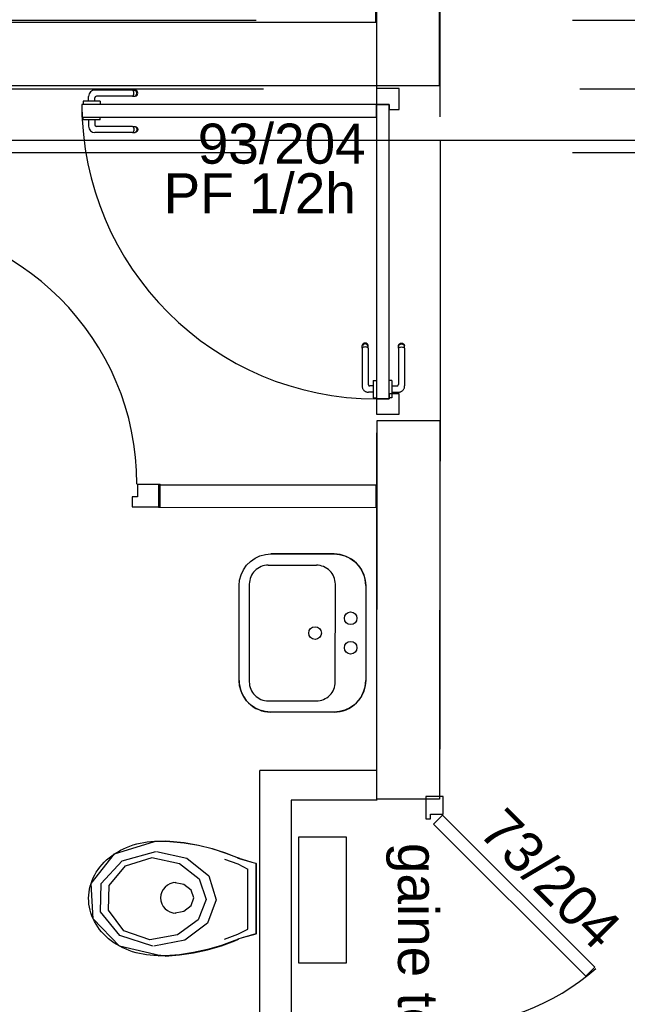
# Model space of a CAD drawing. Header units: millimetres. Extents: x -15 to 127, y -65 to 67.
# Tile 28 of 256: x 36.087 to 36.279, y -51.506 to -51.195. Entities that reach past the tile are written whole.
import ezdxf

# ---------------------------------------------------------------- set-up
doc = ezdxf.new("R2010")
doc.units = ezdxf.units.MM
doc.header["$MEASUREMENT"] = 0
doc.linetypes.add('PC_DASH_2', pattern=[0.125, 0.055556, -0.069444])
doc.linetypes.add('PC_DASH_3', pattern=[0.055556, 0.027778, -0.027778])
doc.layers.add('Calque 5', color=7, linetype='Continuous')
doc.styles.get("Standard").update_dxf_attribs({"font": 'BKANT.TTF'})

# ---------------------------------------------------------------- blocks, each defined once
blk = doc.blocks.new('PD_26665')
at = {"layer": 'Calque 5', "color": 0}
for points in [[(12.4818, -37.67892), (12.47897, -37.67609), (12.43089, -37.72417), (12.43371, -37.727), (12.4818, -37.67892)], [(12.43393, -37.73286), (12.42843, -37.73286), (12.42843, -37.72586), (12.42993, -37.72586), (12.42993, -37.72736), (12.43393, -37.72736), (12.43393, -37.73286)]]:
    blk.add_lwpolyline(points, dxfattribs=at)
blk.add_arc((12.43393, -37.73336), 0.073, 48.6519, 90, dxfattribs=at)
blk = doc.blocks.new('PD_26666')
at = {"layer": 'Calque 5', "color": 0}
for points in [[(12.43393, -37.58786), (12.42843, -37.58786), (12.42843, -37.59486), (12.42993, -37.59486), (12.42993, -37.59336), (12.43393, -37.59336), (12.43393, -37.58786)], [(12.4818, -37.64181), (12.47897, -37.64464), (12.43089, -37.59656), (12.43371, -37.59373), (12.4818, -37.64181)]]:
    blk.add_lwpolyline(points, dxfattribs=at)
blk.add_arc((12.43393, -37.58736), 0.073, 270, 311.3481, dxfattribs=at)
blk = doc.blocks.new('PD_26664')
at = {"layer": 'Calque 5'}
for name in ['PD_26666', 'PD_26665']:
    blk.add_blockref(name, (0, 0), dxfattribs=at)
blk = doc.blocks.new('PD_26855')
at = {"layer": 'Calque 5', "color": 0}
for p, q in [((12.33571, -37.36442), (12.32382, -37.36442)), ((12.33571, -37.36442), (12.33633, -37.36442)), ((12.33602, -37.36476), (12.33588, -37.36454)), ((12.33611, -37.36506), (12.33602, -37.36476)), ((12.33614, -37.36541), (12.33611, -37.36506)), ((12.33611, -37.36575), (12.33614, -37.36541)), ((12.33633, -37.36442), (12.33655, -37.36442)), ((12.33688, -37.36454), (12.33655, -37.36442)), ((12.33686, -37.36476), (12.33662, -37.36454)), ((12.33702, -37.36506), (12.33686, -37.36476)), ((12.33714, -37.36476), (12.33688, -37.36454)), ((12.33707, -37.36541), (12.33702, -37.36506)), ((12.33702, -37.36575), (12.33707, -37.36541)), ((12.33732, -37.36506), (12.33714, -37.36476)), ((12.33738, -37.36541), (12.33732, -37.36506)), ((12.33732, -37.36575), (12.33738, -37.36541)), ((12.32026, -37.36794), (12.3201, -37.36794)), ((12.3201, -37.36794), (12.3201, -37.36795)), ((12.3201, -37.36795), (12.3201, -37.36893)), ((12.32073, -37.36794), (12.32026, -37.36794)), ((12.32145, -37.36794), (12.32073, -37.36794)), ((12.32233, -37.36794), (12.32145, -37.36794)), ((12.32181, -37.36794), (12.32181, -37.36642)), ((12.32327, -37.36794), (12.32233, -37.36794)), ((12.32415, -37.36794), (12.32327, -37.36794)), ((12.32379, -37.36794), (12.32379, -37.36689)), ((12.32487, -37.36794), (12.32415, -37.36794)), ((12.33571, -37.36639), (12.32429, -37.36639)), ((12.32534, -37.36794), (12.32487, -37.36794)), ((12.3255, -37.36794), (12.32534, -37.36794)), ((12.3255, -37.36794), (12.3255, -37.36795)), ((12.3255, -37.36795), (12.3255, -37.36893)), ((12.33571, -37.36639), (12.33633, -37.36639)), ((12.33588, -37.36627), (12.33602, -37.36605)), ((12.33602, -37.36605), (12.33611, -37.36575)), ((12.33633, -37.36639), (12.33655, -37.36639)), ((12.33655, -37.36639), (12.33688, -37.36627)), ((12.33662, -37.36627), (12.33686, -37.36605)), ((12.33686, -37.36605), (12.33702, -37.36575)), ((12.33688, -37.36627), (12.33714, -37.36605)), ((12.33714, -37.36605), (12.33732, -37.36575)), ((12.3201, -37.36893), (12.3201, -37.36894)), ((12.3255, -37.36893), (12.3255, -37.36894))]:
    blk.add_line(p, q, dxfattribs=at)
for centre, radius in [((12.32382, -37.36642), 0.002), ((12.32429, -37.36689), 0.000501)]:
    blk.add_arc(centre, radius, 90, 180, dxfattribs=at)
blk = doc.blocks.new('PD_26856')
at = {"layer": 'Calque 5', "color": 0}
for p, q in [((12.3201, -37.37286), (12.3201, -37.37285)), ((12.3201, -37.37384), (12.3201, -37.37286)), ((12.3201, -37.37385), (12.3201, -37.37384)), ((12.32026, -37.37385), (12.3201, -37.37385)), ((12.32073, -37.37385), (12.32026, -37.37385)), ((12.32145, -37.37385), (12.32073, -37.37385)), ((12.32233, -37.37385), (12.32145, -37.37385)), ((12.32181, -37.37385), (12.32181, -37.37588)), ((12.32327, -37.37385), (12.32233, -37.37385)), ((12.32415, -37.37385), (12.32327, -37.37385)), ((12.32379, -37.37385), (12.32379, -37.37541)), ((12.32487, -37.37385), (12.32415, -37.37385)), ((12.32534, -37.37385), (12.32487, -37.37385)), ((12.3255, -37.37385), (12.32534, -37.37385)), ((12.3255, -37.37286), (12.3255, -37.37285)), ((12.3255, -37.37384), (12.3255, -37.37286)), ((12.3255, -37.37385), (12.3255, -37.37384)), ((12.33571, -37.37789), (12.32382, -37.37789)), ((12.33571, -37.37591), (12.32429, -37.37591)), ((12.33571, -37.37591), (12.33633, -37.37591)), ((12.33571, -37.37789), (12.33633, -37.37789)), ((12.33588, -37.37603), (12.33602, -37.37626)), ((12.33602, -37.37754), (12.33588, -37.37777)), ((12.33602, -37.37626), (12.33611, -37.37656)), ((12.33611, -37.37724), (12.33602, -37.37754)), ((12.33611, -37.37656), (12.33614, -37.3769)), ((12.33614, -37.3769), (12.33611, -37.37724)), ((12.33633, -37.37591), (12.33655, -37.37591)), ((12.33633, -37.37789), (12.33655, -37.37789)), ((12.33655, -37.37591), (12.33688, -37.37603)), ((12.33688, -37.37777), (12.33655, -37.37789)), ((12.33662, -37.37603), (12.33686, -37.37626)), ((12.33686, -37.37754), (12.33662, -37.37777)), ((12.33686, -37.37626), (12.33702, -37.37656)), ((12.33702, -37.37724), (12.33686, -37.37754)), ((12.33688, -37.37603), (12.33714, -37.37626)), ((12.33714, -37.37754), (12.33688, -37.37777)), ((12.33702, -37.37656), (12.33707, -37.3769)), ((12.33707, -37.3769), (12.33702, -37.37724)), ((12.33714, -37.37626), (12.33732, -37.37656)), ((12.33732, -37.37724), (12.33714, -37.37754)), ((12.33732, -37.37656), (12.33738, -37.3769)), ((12.33738, -37.3769), (12.33732, -37.37724))]:
    blk.add_line(p, q, dxfattribs=at)
for centre, radius in [((12.32382, -37.37588), 0.002), ((12.32429, -37.37541), 0.000501)]:
    blk.add_arc(centre, radius, 180, 270, dxfattribs=at)
blk = doc.blocks.new('PD_26854')
at = {"layer": 'Calque 5'}
for name in ['PD_26855', 'PD_26856']:
    blk.add_blockref(name, (0, 0), dxfattribs=at)
blk = doc.blocks.new('PD_26859')
at = {"layer": 'Calque 5', "color": 0, "linetype": 'PC_DASH_3'}
for p, q in [((12.40838, -37.44491), (12.40826, -37.44523)), ((12.40826, -37.44545), (12.40826, -37.44523)), ((12.40826, -37.44607), (12.40826, -37.44545)), ((12.40826, -37.44607), (12.40826, -37.45797)), ((12.4086, -37.44464), (12.40838, -37.44491)), ((12.4086, -37.44492), (12.40838, -37.44516)), ((12.4086, -37.44576), (12.40838, -37.4459)), ((12.4089, -37.44447), (12.4086, -37.44464)), ((12.4089, -37.44476), (12.4086, -37.44492)), ((12.4089, -37.44567), (12.4086, -37.44576)), ((12.40925, -37.44441), (12.4089, -37.44447)), ((12.40925, -37.44471), (12.4089, -37.44476)), ((12.40925, -37.44564), (12.4089, -37.44567)), ((12.40959, -37.44447), (12.40925, -37.44441)), ((12.40959, -37.44476), (12.40925, -37.44471)), ((12.40959, -37.44567), (12.40925, -37.44564)), ((12.40989, -37.44464), (12.40959, -37.44447)), ((12.40989, -37.44492), (12.40959, -37.44476)), ((12.40989, -37.44576), (12.40959, -37.44567)), ((12.41011, -37.44491), (12.40989, -37.44464)), ((12.41011, -37.44516), (12.40989, -37.44492)), ((12.41011, -37.4459), (12.40989, -37.44576)), ((12.41023, -37.44523), (12.41011, -37.44491)), ((12.41023, -37.44545), (12.41023, -37.44523)), ((12.41023, -37.44607), (12.41023, -37.44545)), ((12.41023, -37.44607), (12.41023, -37.4575)), ((12.41178, -37.458), (12.41073, -37.458)), ((12.41178, -37.45628), (12.41178, -37.45644)), ((12.41178, -37.45628), (12.41179, -37.45628)), ((12.41178, -37.45644), (12.41178, -37.45691)), ((12.41178, -37.45691), (12.41178, -37.45763)), ((12.41178, -37.45763), (12.41178, -37.45851)), ((12.41178, -37.45851), (12.41178, -37.45945)), ((12.41179, -37.45628), (12.41277, -37.45628)), ((12.41277, -37.45628), (12.41278, -37.45628)), ((12.41178, -37.45997), (12.41026, -37.45997)), ((12.41178, -37.45945), (12.41178, -37.46033)), ((12.41178, -37.46033), (12.41178, -37.46105)), ((12.41178, -37.46105), (12.41178, -37.46152)), ((12.41178, -37.46152), (12.41178, -37.46169)), ((12.41178, -37.46169), (12.41179, -37.46169)), ((12.41179, -37.46169), (12.41277, -37.46169)), ((12.41277, -37.46169), (12.41278, -37.46169))]:
    blk.add_line(p, q, dxfattribs=at)
for centre, radius in [((12.41026, -37.45797), 0.002), ((12.41073, -37.4575), 0.000501)]:
    blk.add_arc(centre, radius, 180, 270, dxfattribs=at)
blk = doc.blocks.new('PD_26860')
at = {"layer": 'Calque 5', "color": 0, "linetype": 'PC_DASH_3'}
for p, q in [((12.41975, -37.44523), (12.41987, -37.44491)), ((12.41975, -37.44545), (12.41975, -37.44523)), ((12.41975, -37.44607), (12.41975, -37.44545)), ((12.41975, -37.44607), (12.41975, -37.4575)), ((12.41987, -37.44491), (12.4201, -37.44464)), ((12.41987, -37.44516), (12.4201, -37.44492)), ((12.41987, -37.4459), (12.4201, -37.44576)), ((12.4201, -37.44464), (12.4204, -37.44447)), ((12.4201, -37.44492), (12.4204, -37.44476)), ((12.4201, -37.44576), (12.4204, -37.44567)), ((12.4204, -37.44447), (12.42074, -37.44441)), ((12.4204, -37.44476), (12.42074, -37.44471)), ((12.4204, -37.44567), (12.42074, -37.44564)), ((12.42074, -37.44441), (12.42108, -37.44447)), ((12.42074, -37.44471), (12.42108, -37.44476)), ((12.42074, -37.44564), (12.42108, -37.44567)), ((12.42108, -37.44447), (12.42138, -37.44464)), ((12.42108, -37.44476), (12.42138, -37.44492)), ((12.42108, -37.44567), (12.42138, -37.44576)), ((12.42138, -37.44464), (12.42161, -37.44491)), ((12.42138, -37.44492), (12.42161, -37.44516)), ((12.42138, -37.44576), (12.42161, -37.4459)), ((12.42161, -37.44491), (12.42173, -37.44523)), ((12.42173, -37.44545), (12.42173, -37.44523)), ((12.42173, -37.44607), (12.42173, -37.44545)), ((12.42173, -37.44607), (12.42173, -37.45797)), ((12.4167, -37.45628), (12.41669, -37.45628)), ((12.41768, -37.45628), (12.4167, -37.45628)), ((12.41769, -37.45628), (12.41768, -37.45628)), ((12.41769, -37.45628), (12.41769, -37.45644)), ((12.41769, -37.45644), (12.41769, -37.45691)), ((12.41769, -37.45691), (12.41769, -37.45763)), ((12.41769, -37.45763), (12.41769, -37.45851)), ((12.41769, -37.458), (12.41925, -37.458)), ((12.41769, -37.45851), (12.41769, -37.45945)), ((12.4167, -37.46169), (12.41669, -37.46169)), ((12.41768, -37.46169), (12.4167, -37.46169)), ((12.41769, -37.46169), (12.41768, -37.46169)), ((12.41769, -37.45945), (12.41769, -37.46033)), ((12.41769, -37.45997), (12.41972, -37.45997)), ((12.41769, -37.46033), (12.41769, -37.46105)), ((12.41769, -37.46105), (12.41769, -37.46152)), ((12.41769, -37.46152), (12.41769, -37.46169))]:
    blk.add_line(p, q, dxfattribs=at)
for centre, radius in [((12.41925, -37.4575), 0.000501), ((12.41972, -37.45797), 0.002)]:
    blk.add_arc(centre, radius, 270, 0, dxfattribs=at)
blk = doc.blocks.new('PD_26858')
at = {"layer": 'Calque 5'}
for name in ['PD_26859', 'PD_26860']:
    blk.add_blockref(name, (0, 0), dxfattribs=at)
blk = doc.blocks.new('PD_26857')
at = {"layer": 'Calque 5', "color": 0, "linetype": 'PC_DASH_3'}
blk.add_lwpolyline([(12.41279, -37.46209), (12.41679, -37.46209), (12.41679, -37.36896), (12.41279, -37.36896), (12.41279, -37.46209)], dxfattribs=at)
at = {"layer": 'Calque 5'}
blk.add_blockref('PD_26858', (0, 0), dxfattribs=at)
blk = doc.blocks.new('PD_26853')
at = {"layer": 'Calque 5', "color": 0}
for points in [[(12.41683, -37.36895), (12.41683, -37.37054), (12.42003, -37.37054), (12.42003, -37.36394), (12.41282, -37.36394), (12.41282, -37.36895), (12.41683, -37.36895)], [(12.3197, -37.36895), (12.3197, -37.37295), (12.41282, -37.37295), (12.41282, -37.36895), (12.3197, -37.36895)], [(12.42003, -37.46693), (12.42003, -37.46048), (12.41683, -37.46048), (12.41683, -37.46207), (12.41282, -37.46207), (12.41282, -37.46693), (12.42003, -37.46693)]]:
    blk.add_lwpolyline(points, dxfattribs=at)
blk.add_arc((12.41282, -37.36895), 0.09313, 180, 270, dxfattribs=at)
at = {"layer": 'Calque 5'}
for name in ['PD_26854', 'PD_26857']:
    blk.add_blockref(name, (0, 0), dxfattribs=at)
blk = doc.blocks.new('PD_27027')
at = {"layer": 'Calque 5', "color": 0}
for p, q in [((12.39942, -37.51112), (12.37942, -37.51111)), ((12.37862, -37.51466), (12.39382, -37.51466)), ((12.36941, -37.55111), (12.36942, -37.52111)), ((12.37262, -37.52066), (12.37261, -37.55156)), ((12.39981, -37.55157), (12.39982, -37.52067)), ((12.40942, -37.52112), (12.40941, -37.55112)), ((12.37861, -37.55756), (12.39381, -37.55757)), ((12.39941, -37.56112), (12.37941, -37.56111))]:
    blk.add_line(p, q, dxfattribs=at)
blk.add_lwpolyline([(12.39941, -37.56112), (12.37941, -37.56111), (12.37768, -37.56096), (12.37599, -37.56051), (12.37441, -37.55977), (12.37298, -37.55877), (12.37175, -37.55754), (12.37075, -37.55611), (12.37002, -37.55453), (12.36957, -37.55285), (12.36941, -37.55111), (12.36941, -37.55111), (12.36942, -37.52111), (12.36957, -37.51937), (12.37002, -37.51769), (12.37076, -37.51611), (12.37176, -37.51468), (12.37299, -37.51345), (12.37442, -37.51245), (12.376, -37.51172), (12.37769, -37.51126), (12.37942, -37.51111), (12.37942, -37.51111), (12.39942, -37.51112), (12.40116, -37.51127), (12.40284, -37.51172), (12.40442, -37.51246), (12.40585, -37.51346), (12.40708, -37.51469), (12.40808, -37.51612), (12.40882, -37.5177), (12.40927, -37.51938), (12.40942, -37.52112), (12.40942, -37.52112), (12.40941, -37.55112), (12.40926, -37.55286), (12.40881, -37.55454), (12.40807, -37.55612), (12.40707, -37.55755), (12.40584, -37.55878), (12.40441, -37.55978), (12.40283, -37.56051), (12.40115, -37.56097), (12.39941, -37.56112), (12.39941, -37.56112)], dxfattribs=at)
for centre in [(12.40466, -37.53145), (12.39342, -37.53612), (12.40466, -37.54078)]:
    blk.add_circle(centre, 0.002, dxfattribs=at)
for centre, radius, start, end in [((12.39942, -37.52112), 0.01, 359.9886, 89.9889), ((12.37862, -37.52066), 0.006, 89.9892, 179.9894), ((12.39382, -37.52066), 0.006, 359.9886, 89.9889), ((12.37941, -37.55111), 0.01, 179.9886, 269.9889), ((12.37861, -37.55156), 0.006, 179.9886, 269.9889), ((12.39381, -37.55157), 0.006, 269.9886, 359.9889), ((12.39941, -37.55112), 0.01, 269.9886, 359.9889)]:
    blk.add_arc(centre, radius, start, end, dxfattribs=at)
blk = doc.blocks.new('PD_27028')
at = {"layer": 'Calque 5', "color": 0}
for p, q in [((12.34584, -37.60203), (12.34283, -37.60203)), ((12.37216, -37.62974), (12.37216, -37.61069)), ((12.37474, -37.63133), (12.37474, -37.60901)), ((12.34617, -37.63823), (12.34383, -37.63823))]:
    blk.add_line(p, q, dxfattribs=at)
for points in [[(12.3747, -37.63128), (12.37033, -37.63249), (12.36903, -37.63292), (12.36922, -37.63287), (12.36806, -37.63336), (12.36381, -37.63494), (12.35945, -37.63622), (12.35502, -37.63719), (12.35054, -37.63785), (12.34601, -37.6382), (12.34617, -37.63818), (12.34383, -37.63818), (12.34463, -37.63811), (12.34356, -37.63813), (12.34242, -37.6381), (12.34128, -37.63802), (12.34015, -37.63789), (12.33902, -37.63771), (12.33791, -37.63749), (12.33682, -37.63722), (12.33574, -37.63689), (12.33469, -37.63653), (12.33366, -37.63612), (12.33265, -37.63566), (12.33168, -37.63516), (12.33074, -37.63462), (12.32984, -37.63404), (12.32897, -37.63342), (12.32815, -37.63277), (12.32736, -37.63208), (12.32662, -37.63136), (12.32593, -37.6306), (12.32529, -37.62982), (12.3247, -37.62901), (12.32416, -37.62818), (12.32367, -37.62732), (12.32324, -37.62644), (12.32286, -37.62555), (12.32254, -37.62464), (12.32228, -37.62372), (12.32207, -37.62279), (12.32193, -37.62185), (12.32185, -37.6209), (12.32182, -37.61996), (12.32186, -37.61901), (12.32195, -37.61807), (12.32211, -37.61713), (12.32232, -37.6162), (12.32259, -37.61528), (12.32292, -37.61437), (12.32331, -37.61348), (12.32375, -37.61261), (12.32425, -37.61175), (12.3248, -37.61092), (12.3254, -37.61012), (12.32606, -37.60934), (12.32676, -37.60859), (12.3275, -37.60788), (12.32829, -37.60719), (12.32913, -37.60654), (12.33, -37.60593), (12.33091, -37.60536), (12.33186, -37.60483), (12.33283, -37.60434), (12.33384, -37.60389), (12.33488, -37.60348), (12.33594, -37.60313), (12.33702, -37.60281), (12.33811, -37.60255), (12.33923, -37.60233), (12.34035, -37.60217), (12.34149, -37.60205), (12.34263, -37.60198), (12.34283, -37.60198), (12.34584, -37.60198), (12.34601, -37.60193), (12.34754, -37.60201), (12.35205, -37.60246), (12.35652, -37.60323), (12.36093, -37.6043), (12.36525, -37.60568), (12.36946, -37.60736), (12.36903, -37.60723), (12.37337, -37.60854), (12.3747, -37.60887), (12.37474, -37.60896), (12.37474, -37.63128)], [(12.34463, -37.63816), (12.33163, -37.63518), (12.32322, -37.62646), (12.3226, -37.6153), (12.33001, -37.60597), (12.34263, -37.60202)], [(12.36946, -37.60741), (12.36525, -37.60573), (12.36093, -37.60435), (12.35652, -37.60328), (12.35205, -37.60251), (12.34754, -37.60206), (12.34601, -37.60198)], [(12.34217, -37.63513), (12.33174, -37.63179), (12.32555, -37.62432), (12.32581, -37.61537), (12.33243, -37.60814), (12.34304, -37.60519)], [(12.34325, -37.60519), (12.35285, -37.60734), (12.35978, -37.61293), (12.36218, -37.62045), (12.3594, -37.62789), (12.3522, -37.63326), (12.34249, -37.63512)], [(12.3412, -37.63313), (12.33298, -37.63024), (12.3281, -37.62375), (12.32831, -37.61598), (12.33352, -37.60969), (12.34189, -37.60713)], [(12.34182, -37.60713), (12.35052, -37.609), (12.35679, -37.61385), (12.35897, -37.62038), (12.35645, -37.62685), (12.34993, -37.63151), (12.34114, -37.63312)], [(12.36475, -37.60762), (12.36903, -37.60911), (12.37216, -37.61075)], [(12.36903, -37.60728), (12.37337, -37.60858), (12.3747, -37.60892)], [(12.3487, -37.62472), (12.35192, -37.62407), (12.35427, -37.62229), (12.35513, -37.61987), (12.35427, -37.61745), (12.35192, -37.61568), (12.3487, -37.61503)], [(12.36475, -37.63287), (12.36903, -37.63138), (12.37216, -37.62974)], [(12.34601, -37.63825), (12.35054, -37.6379), (12.35502, -37.63724), (12.35945, -37.63627), (12.36381, -37.63499), (12.36806, -37.63341), (12.36922, -37.63292)], [(12.3747, -37.63133), (12.37033, -37.63254), (12.36903, -37.63297)]]:
    blk.add_lwpolyline(points, dxfattribs=at)
blk.add_arc((12.34943, -37.61987), 0.00484, 90, 270, dxfattribs=at)
blk = doc.blocks.new('PD_27033')
at = {"layer": 'Calque 5', "color": 0}
for p, q in [((12.33723, -37.48902), (12.34444, -37.48902)), ((12.34444, -37.49623), (12.34444, -37.48902)), ((12.33564, -37.49623), (12.34444, -37.49623))]:
    blk.add_line(p, q, dxfattribs=at)
blk.add_lwpolyline([(12.33723, -37.48902), (12.33723, -37.49303), (12.33564, -37.49303), (12.33564, -37.49623), (12.33723, -37.49623)], dxfattribs=at)
blk = doc.blocks.new('PD_27034')
at = {"layer": 'Calque 5', "color": 0}
for points in [[(12.25811, -37.41131), (12.2541, -37.41131), (12.2541, -37.40596), (12.25811, -37.40596), (12.25811, -37.41131)], [(12.25811, -37.48896), (12.2541, -37.48896), (12.2541, -37.4836), (12.25811, -37.4836), (12.25811, -37.48896)]]:
    blk.add_lwpolyline(points, dxfattribs=at)
blk = doc.blocks.new('PD_27032')
at = {"layer": 'Calque 5', "color": 0}
blk.add_line((12.24909, -37.49623), (12.24909, -37.48902), dxfattribs=at)
for points in [[(12.2541, -37.40591), (12.25811, -37.40591), (12.25811, -37.48902), (12.2541, -37.48902), (12.2541, -37.40591)], [(12.2541, -37.49303), (12.25569, -37.49303), (12.25569, -37.49623), (12.24909, -37.49623), (12.24909, -37.48902), (12.2541, -37.48902), (12.2541, -37.49303)]]:
    blk.add_lwpolyline(points, dxfattribs=at)
blk.add_arc((12.2541, -37.48902), 0.083, 0, 90, dxfattribs=at)
at = {"layer": 'Calque 5'}
for name in ['PD_27034', 'PD_27033']:
    blk.add_blockref(name, (0, 0), dxfattribs=at)
blk = doc.blocks.new('PD_28008')
at = {"layer": 'Calque 5', "color": 0}
for points in [[(12.4818, -37.67892), (12.47897, -37.67609), (12.43089, -37.72417), (12.43371, -37.727), (12.4818, -37.67892)], [(12.43393, -37.73286), (12.42843, -37.73286), (12.42843, -37.72586), (12.42993, -37.72586), (12.42993, -37.72736), (12.43393, -37.72736), (12.43393, -37.73286)]]:
    blk.add_lwpolyline(points, dxfattribs=at)
blk.add_arc((12.43393, -37.73336), 0.073, 48.6519, 90, dxfattribs=at)
blk = doc.blocks.new('PD_28009')
at = {"layer": 'Calque 5', "color": 0}
for points in [[(12.43393, -37.58786), (12.42843, -37.58786), (12.42843, -37.59486), (12.42993, -37.59486), (12.42993, -37.59336), (12.43393, -37.59336), (12.43393, -37.58786)], [(12.4818, -37.64181), (12.47897, -37.64464), (12.43089, -37.59656), (12.43371, -37.59373), (12.4818, -37.64181)]]:
    blk.add_lwpolyline(points, dxfattribs=at)
blk.add_arc((12.43393, -37.58736), 0.073, 270, 311.3481, dxfattribs=at)
blk = doc.blocks.new('PD_28007')
at = {"layer": 'Calque 5'}
for name in ['PD_28009', 'PD_28008']:
    blk.add_blockref(name, (0, 0), dxfattribs=at)
blk = doc.blocks.new('PD_28198')
at = {"layer": 'Calque 5', "color": 0}
for p, q in [((12.33571, -37.36442), (12.32382, -37.36442)), ((12.33571, -37.36442), (12.33633, -37.36442)), ((12.33602, -37.36476), (12.33588, -37.36454)), ((12.33611, -37.36506), (12.33602, -37.36476)), ((12.33614, -37.36541), (12.33611, -37.36506)), ((12.33611, -37.36575), (12.33614, -37.36541)), ((12.33633, -37.36442), (12.33655, -37.36442)), ((12.33688, -37.36454), (12.33655, -37.36442)), ((12.33686, -37.36476), (12.33662, -37.36454)), ((12.33702, -37.36506), (12.33686, -37.36476)), ((12.33714, -37.36476), (12.33688, -37.36454)), ((12.33707, -37.36541), (12.33702, -37.36506)), ((12.33702, -37.36575), (12.33707, -37.36541)), ((12.33732, -37.36506), (12.33714, -37.36476)), ((12.33738, -37.36541), (12.33732, -37.36506)), ((12.33732, -37.36575), (12.33738, -37.36541)), ((12.32026, -37.36794), (12.3201, -37.36794)), ((12.3201, -37.36794), (12.3201, -37.36795)), ((12.3201, -37.36795), (12.3201, -37.36893)), ((12.32073, -37.36794), (12.32026, -37.36794)), ((12.32145, -37.36794), (12.32073, -37.36794)), ((12.32233, -37.36794), (12.32145, -37.36794)), ((12.32181, -37.36794), (12.32181, -37.36642)), ((12.32327, -37.36794), (12.32233, -37.36794)), ((12.32415, -37.36794), (12.32327, -37.36794)), ((12.32379, -37.36794), (12.32379, -37.36689)), ((12.32487, -37.36794), (12.32415, -37.36794)), ((12.33571, -37.36639), (12.32429, -37.36639)), ((12.32534, -37.36794), (12.32487, -37.36794)), ((12.3255, -37.36794), (12.32534, -37.36794)), ((12.3255, -37.36794), (12.3255, -37.36795)), ((12.3255, -37.36795), (12.3255, -37.36893)), ((12.33571, -37.36639), (12.33633, -37.36639)), ((12.33588, -37.36627), (12.33602, -37.36605)), ((12.33602, -37.36605), (12.33611, -37.36575)), ((12.33633, -37.36639), (12.33655, -37.36639)), ((12.33655, -37.36639), (12.33688, -37.36627)), ((12.33662, -37.36627), (12.33686, -37.36605)), ((12.33686, -37.36605), (12.33702, -37.36575)), ((12.33688, -37.36627), (12.33714, -37.36605)), ((12.33714, -37.36605), (12.33732, -37.36575)), ((12.3201, -37.36893), (12.3201, -37.36894)), ((12.3255, -37.36893), (12.3255, -37.36894))]:
    blk.add_line(p, q, dxfattribs=at)
for centre, radius in [((12.32382, -37.36642), 0.002), ((12.32429, -37.36689), 0.000501)]:
    blk.add_arc(centre, radius, 90, 180, dxfattribs=at)
blk = doc.blocks.new('PD_28199')
at = {"layer": 'Calque 5', "color": 0}
for p, q in [((12.3201, -37.37286), (12.3201, -37.37285)), ((12.3201, -37.37384), (12.3201, -37.37286)), ((12.3201, -37.37385), (12.3201, -37.37384)), ((12.32026, -37.37385), (12.3201, -37.37385)), ((12.32073, -37.37385), (12.32026, -37.37385)), ((12.32145, -37.37385), (12.32073, -37.37385)), ((12.32233, -37.37385), (12.32145, -37.37385)), ((12.32181, -37.37385), (12.32181, -37.37588)), ((12.32327, -37.37385), (12.32233, -37.37385)), ((12.32415, -37.37385), (12.32327, -37.37385)), ((12.32379, -37.37385), (12.32379, -37.37541)), ((12.32487, -37.37385), (12.32415, -37.37385)), ((12.32534, -37.37385), (12.32487, -37.37385)), ((12.3255, -37.37385), (12.32534, -37.37385)), ((12.3255, -37.37286), (12.3255, -37.37285)), ((12.3255, -37.37384), (12.3255, -37.37286)), ((12.3255, -37.37385), (12.3255, -37.37384)), ((12.33571, -37.37789), (12.32382, -37.37789)), ((12.33571, -37.37591), (12.32429, -37.37591)), ((12.33571, -37.37591), (12.33633, -37.37591)), ((12.33571, -37.37789), (12.33633, -37.37789)), ((12.33588, -37.37603), (12.33602, -37.37626)), ((12.33602, -37.37754), (12.33588, -37.37777)), ((12.33602, -37.37626), (12.33611, -37.37656)), ((12.33611, -37.37724), (12.33602, -37.37754)), ((12.33611, -37.37656), (12.33614, -37.3769)), ((12.33614, -37.3769), (12.33611, -37.37724)), ((12.33633, -37.37591), (12.33655, -37.37591)), ((12.33633, -37.37789), (12.33655, -37.37789)), ((12.33655, -37.37591), (12.33688, -37.37603)), ((12.33688, -37.37777), (12.33655, -37.37789)), ((12.33662, -37.37603), (12.33686, -37.37626)), ((12.33686, -37.37754), (12.33662, -37.37777)), ((12.33686, -37.37626), (12.33702, -37.37656)), ((12.33702, -37.37724), (12.33686, -37.37754)), ((12.33688, -37.37603), (12.33714, -37.37626)), ((12.33714, -37.37754), (12.33688, -37.37777)), ((12.33702, -37.37656), (12.33707, -37.3769)), ((12.33707, -37.3769), (12.33702, -37.37724)), ((12.33714, -37.37626), (12.33732, -37.37656)), ((12.33732, -37.37724), (12.33714, -37.37754)), ((12.33732, -37.37656), (12.33738, -37.3769)), ((12.33738, -37.3769), (12.33732, -37.37724))]:
    blk.add_line(p, q, dxfattribs=at)
for centre, radius in [((12.32382, -37.37588), 0.002), ((12.32429, -37.37541), 0.000501)]:
    blk.add_arc(centre, radius, 180, 270, dxfattribs=at)
blk = doc.blocks.new('PD_28197')
at = {"layer": 'Calque 5'}
for name in ['PD_28198', 'PD_28199']:
    blk.add_blockref(name, (0, 0), dxfattribs=at)
blk = doc.blocks.new('PD_28202')
at = {"layer": 'Calque 5', "color": 0, "linetype": 'PC_DASH_3'}
for p, q in [((12.40838, -37.44491), (12.40826, -37.44523)), ((12.40826, -37.44545), (12.40826, -37.44523)), ((12.40826, -37.44607), (12.40826, -37.44545)), ((12.40826, -37.44607), (12.40826, -37.45797)), ((12.4086, -37.44464), (12.40838, -37.44491)), ((12.4086, -37.44492), (12.40838, -37.44516)), ((12.4086, -37.44576), (12.40838, -37.4459)), ((12.4089, -37.44447), (12.4086, -37.44464)), ((12.4089, -37.44476), (12.4086, -37.44492)), ((12.4089, -37.44567), (12.4086, -37.44576)), ((12.40925, -37.44441), (12.4089, -37.44447)), ((12.40925, -37.44471), (12.4089, -37.44476)), ((12.40925, -37.44564), (12.4089, -37.44567)), ((12.40959, -37.44447), (12.40925, -37.44441)), ((12.40959, -37.44476), (12.40925, -37.44471)), ((12.40959, -37.44567), (12.40925, -37.44564)), ((12.40989, -37.44464), (12.40959, -37.44447)), ((12.40989, -37.44492), (12.40959, -37.44476)), ((12.40989, -37.44576), (12.40959, -37.44567)), ((12.41011, -37.44491), (12.40989, -37.44464)), ((12.41011, -37.44516), (12.40989, -37.44492)), ((12.41011, -37.4459), (12.40989, -37.44576)), ((12.41023, -37.44523), (12.41011, -37.44491)), ((12.41023, -37.44545), (12.41023, -37.44523)), ((12.41023, -37.44607), (12.41023, -37.44545)), ((12.41023, -37.44607), (12.41023, -37.4575)), ((12.41178, -37.458), (12.41073, -37.458)), ((12.41178, -37.45628), (12.41178, -37.45644)), ((12.41178, -37.45628), (12.41179, -37.45628)), ((12.41178, -37.45644), (12.41178, -37.45691)), ((12.41178, -37.45691), (12.41178, -37.45763)), ((12.41178, -37.45763), (12.41178, -37.45851)), ((12.41178, -37.45851), (12.41178, -37.45945)), ((12.41179, -37.45628), (12.41277, -37.45628)), ((12.41277, -37.45628), (12.41278, -37.45628)), ((12.41178, -37.45997), (12.41026, -37.45997)), ((12.41178, -37.45945), (12.41178, -37.46033)), ((12.41178, -37.46033), (12.41178, -37.46105)), ((12.41178, -37.46105), (12.41178, -37.46152)), ((12.41178, -37.46152), (12.41178, -37.46169)), ((12.41178, -37.46169), (12.41179, -37.46169)), ((12.41179, -37.46169), (12.41277, -37.46169)), ((12.41277, -37.46169), (12.41278, -37.46169))]:
    blk.add_line(p, q, dxfattribs=at)
for centre, radius in [((12.41026, -37.45797), 0.002), ((12.41073, -37.4575), 0.000501)]:
    blk.add_arc(centre, radius, 180, 270, dxfattribs=at)
blk = doc.blocks.new('PD_28203')
at = {"layer": 'Calque 5', "color": 0, "linetype": 'PC_DASH_3'}
for p, q in [((12.41975, -37.44523), (12.41987, -37.44491)), ((12.41975, -37.44545), (12.41975, -37.44523)), ((12.41975, -37.44607), (12.41975, -37.44545)), ((12.41975, -37.44607), (12.41975, -37.4575)), ((12.41987, -37.44491), (12.4201, -37.44464)), ((12.41987, -37.44516), (12.4201, -37.44492)), ((12.41987, -37.4459), (12.4201, -37.44576)), ((12.4201, -37.44464), (12.4204, -37.44447)), ((12.4201, -37.44492), (12.4204, -37.44476)), ((12.4201, -37.44576), (12.4204, -37.44567)), ((12.4204, -37.44447), (12.42074, -37.44441)), ((12.4204, -37.44476), (12.42074, -37.44471)), ((12.4204, -37.44567), (12.42074, -37.44564)), ((12.42074, -37.44441), (12.42108, -37.44447)), ((12.42074, -37.44471), (12.42108, -37.44476)), ((12.42074, -37.44564), (12.42108, -37.44567)), ((12.42108, -37.44447), (12.42138, -37.44464)), ((12.42108, -37.44476), (12.42138, -37.44492)), ((12.42108, -37.44567), (12.42138, -37.44576)), ((12.42138, -37.44464), (12.42161, -37.44491)), ((12.42138, -37.44492), (12.42161, -37.44516)), ((12.42138, -37.44576), (12.42161, -37.4459)), ((12.42161, -37.44491), (12.42173, -37.44523)), ((12.42173, -37.44545), (12.42173, -37.44523)), ((12.42173, -37.44607), (12.42173, -37.44545)), ((12.42173, -37.44607), (12.42173, -37.45797)), ((12.4167, -37.45628), (12.41669, -37.45628)), ((12.41768, -37.45628), (12.4167, -37.45628)), ((12.41769, -37.45628), (12.41768, -37.45628)), ((12.41769, -37.45628), (12.41769, -37.45644)), ((12.41769, -37.45644), (12.41769, -37.45691)), ((12.41769, -37.45691), (12.41769, -37.45763)), ((12.41769, -37.45763), (12.41769, -37.45851)), ((12.41769, -37.458), (12.41925, -37.458)), ((12.41769, -37.45851), (12.41769, -37.45945)), ((12.4167, -37.46169), (12.41669, -37.46169)), ((12.41768, -37.46169), (12.4167, -37.46169)), ((12.41769, -37.46169), (12.41768, -37.46169)), ((12.41769, -37.45945), (12.41769, -37.46033)), ((12.41769, -37.45997), (12.41972, -37.45997)), ((12.41769, -37.46033), (12.41769, -37.46105)), ((12.41769, -37.46105), (12.41769, -37.46152)), ((12.41769, -37.46152), (12.41769, -37.46169))]:
    blk.add_line(p, q, dxfattribs=at)
for centre, radius in [((12.41925, -37.4575), 0.000501), ((12.41972, -37.45797), 0.002)]:
    blk.add_arc(centre, radius, 270, 0, dxfattribs=at)
blk = doc.blocks.new('PD_28201')
at = {"layer": 'Calque 5'}
for name in ['PD_28202', 'PD_28203']:
    blk.add_blockref(name, (0, 0), dxfattribs=at)
blk = doc.blocks.new('PD_28200')
at = {"layer": 'Calque 5', "color": 0, "linetype": 'PC_DASH_3'}
blk.add_lwpolyline([(12.41279, -37.46209), (12.41679, -37.46209), (12.41679, -37.36896), (12.41279, -37.36896), (12.41279, -37.46209)], dxfattribs=at)
at = {"layer": 'Calque 5'}
blk.add_blockref('PD_28201', (0, 0), dxfattribs=at)
blk = doc.blocks.new('PD_28196')
at = {"layer": 'Calque 5', "color": 0}
for points in [[(12.41683, -37.36895), (12.41683, -37.37054), (12.42003, -37.37054), (12.42003, -37.36394), (12.41282, -37.36394), (12.41282, -37.36895), (12.41683, -37.36895)], [(12.3197, -37.36895), (12.3197, -37.37295), (12.41282, -37.37295), (12.41282, -37.36895), (12.3197, -37.36895)], [(12.42003, -37.46693), (12.42003, -37.46048), (12.41683, -37.46048), (12.41683, -37.46207), (12.41282, -37.46207), (12.41282, -37.46693), (12.42003, -37.46693)]]:
    blk.add_lwpolyline(points, dxfattribs=at)
blk.add_arc((12.41282, -37.36895), 0.09313, 180, 270, dxfattribs=at)
at = {"layer": 'Calque 5'}
for name in ['PD_28197', 'PD_28200']:
    blk.add_blockref(name, (0, 0), dxfattribs=at)
blk = doc.blocks.new('PD_28370')
at = {"layer": 'Calque 5', "color": 0}
for p, q in [((12.39942, -37.51112), (12.37942, -37.51111)), ((12.37862, -37.51466), (12.39382, -37.51466)), ((12.36941, -37.55111), (12.36942, -37.52111)), ((12.37262, -37.52066), (12.37261, -37.55156)), ((12.39981, -37.55157), (12.39982, -37.52067)), ((12.40942, -37.52112), (12.40941, -37.55112)), ((12.37861, -37.55756), (12.39381, -37.55757)), ((12.39941, -37.56112), (12.37941, -37.56111))]:
    blk.add_line(p, q, dxfattribs=at)
blk.add_lwpolyline([(12.39941, -37.56112), (12.37941, -37.56111), (12.37768, -37.56096), (12.37599, -37.56051), (12.37441, -37.55977), (12.37298, -37.55877), (12.37175, -37.55754), (12.37075, -37.55611), (12.37002, -37.55453), (12.36957, -37.55285), (12.36941, -37.55111), (12.36941, -37.55111), (12.36942, -37.52111), (12.36957, -37.51937), (12.37002, -37.51769), (12.37076, -37.51611), (12.37176, -37.51468), (12.37299, -37.51345), (12.37442, -37.51245), (12.376, -37.51172), (12.37769, -37.51126), (12.37942, -37.51111), (12.37942, -37.51111), (12.39942, -37.51112), (12.40116, -37.51127), (12.40284, -37.51172), (12.40442, -37.51246), (12.40585, -37.51346), (12.40708, -37.51469), (12.40808, -37.51612), (12.40882, -37.5177), (12.40927, -37.51938), (12.40942, -37.52112), (12.40942, -37.52112), (12.40941, -37.55112), (12.40926, -37.55286), (12.40881, -37.55454), (12.40807, -37.55612), (12.40707, -37.55755), (12.40584, -37.55878), (12.40441, -37.55978), (12.40283, -37.56051), (12.40115, -37.56097), (12.39941, -37.56112), (12.39941, -37.56112)], dxfattribs=at)
for centre in [(12.40466, -37.53145), (12.39342, -37.53612), (12.40466, -37.54078)]:
    blk.add_circle(centre, 0.002, dxfattribs=at)
for centre, radius, start, end in [((12.39942, -37.52112), 0.01, 359.9886, 89.9889), ((12.37862, -37.52066), 0.006, 89.9892, 179.9894), ((12.39382, -37.52066), 0.006, 359.9886, 89.9889), ((12.37941, -37.55111), 0.01, 179.9886, 269.9889), ((12.37861, -37.55156), 0.006, 179.9886, 269.9889), ((12.39381, -37.55157), 0.006, 269.9886, 359.9889), ((12.39941, -37.55112), 0.01, 269.9886, 359.9889)]:
    blk.add_arc(centre, radius, start, end, dxfattribs=at)
blk = doc.blocks.new('PD_28371')
at = {"layer": 'Calque 5', "color": 0}
for p, q in [((12.34584, -37.60203), (12.34283, -37.60203)), ((12.37216, -37.62974), (12.37216, -37.61069)), ((12.37474, -37.63133), (12.37474, -37.60901)), ((12.34617, -37.63823), (12.34383, -37.63823))]:
    blk.add_line(p, q, dxfattribs=at)
for points in [[(12.3747, -37.63128), (12.37033, -37.63249), (12.36903, -37.63292), (12.36922, -37.63287), (12.36806, -37.63336), (12.36381, -37.63494), (12.35945, -37.63622), (12.35502, -37.63719), (12.35054, -37.63785), (12.34601, -37.6382), (12.34617, -37.63818), (12.34383, -37.63818), (12.34463, -37.63811), (12.34356, -37.63813), (12.34242, -37.6381), (12.34128, -37.63802), (12.34015, -37.63789), (12.33902, -37.63771), (12.33791, -37.63749), (12.33682, -37.63722), (12.33574, -37.63689), (12.33469, -37.63653), (12.33366, -37.63612), (12.33265, -37.63566), (12.33168, -37.63516), (12.33074, -37.63462), (12.32984, -37.63404), (12.32897, -37.63342), (12.32815, -37.63277), (12.32736, -37.63208), (12.32662, -37.63136), (12.32593, -37.6306), (12.32529, -37.62982), (12.3247, -37.62901), (12.32416, -37.62818), (12.32367, -37.62732), (12.32324, -37.62644), (12.32286, -37.62555), (12.32254, -37.62464), (12.32228, -37.62372), (12.32207, -37.62279), (12.32193, -37.62185), (12.32185, -37.6209), (12.32182, -37.61996), (12.32186, -37.61901), (12.32195, -37.61807), (12.32211, -37.61713), (12.32232, -37.6162), (12.32259, -37.61528), (12.32292, -37.61437), (12.32331, -37.61348), (12.32375, -37.61261), (12.32425, -37.61175), (12.3248, -37.61092), (12.3254, -37.61012), (12.32606, -37.60934), (12.32676, -37.60859), (12.3275, -37.60788), (12.32829, -37.60719), (12.32913, -37.60654), (12.33, -37.60593), (12.33091, -37.60536), (12.33186, -37.60483), (12.33283, -37.60434), (12.33384, -37.60389), (12.33488, -37.60348), (12.33594, -37.60313), (12.33702, -37.60281), (12.33811, -37.60255), (12.33923, -37.60233), (12.34035, -37.60217), (12.34149, -37.60205), (12.34263, -37.60198), (12.34283, -37.60198), (12.34584, -37.60198), (12.34601, -37.60193), (12.34754, -37.60201), (12.35205, -37.60246), (12.35652, -37.60323), (12.36093, -37.6043), (12.36525, -37.60568), (12.36946, -37.60736), (12.36903, -37.60723), (12.37337, -37.60854), (12.3747, -37.60887), (12.37474, -37.60896), (12.37474, -37.63128)], [(12.34463, -37.63816), (12.33163, -37.63518), (12.32322, -37.62646), (12.3226, -37.6153), (12.33001, -37.60597), (12.34263, -37.60202)], [(12.36946, -37.60741), (12.36525, -37.60573), (12.36093, -37.60435), (12.35652, -37.60328), (12.35205, -37.60251), (12.34754, -37.60206), (12.34601, -37.60198)], [(12.34217, -37.63513), (12.33174, -37.63179), (12.32555, -37.62432), (12.32581, -37.61537), (12.33243, -37.60814), (12.34304, -37.60519)], [(12.34325, -37.60519), (12.35285, -37.60734), (12.35978, -37.61293), (12.36218, -37.62045), (12.3594, -37.62789), (12.3522, -37.63326), (12.34249, -37.63512)], [(12.3412, -37.63313), (12.33298, -37.63024), (12.3281, -37.62375), (12.32831, -37.61598), (12.33352, -37.60969), (12.34189, -37.60713)], [(12.34182, -37.60713), (12.35052, -37.609), (12.35679, -37.61385), (12.35897, -37.62038), (12.35645, -37.62685), (12.34993, -37.63151), (12.34114, -37.63312)], [(12.36475, -37.60762), (12.36903, -37.60911), (12.37216, -37.61075)], [(12.36903, -37.60728), (12.37337, -37.60858), (12.3747, -37.60892)], [(12.3487, -37.62472), (12.35192, -37.62407), (12.35427, -37.62229), (12.35513, -37.61987), (12.35427, -37.61745), (12.35192, -37.61568), (12.3487, -37.61503)], [(12.36475, -37.63287), (12.36903, -37.63138), (12.37216, -37.62974)], [(12.34601, -37.63825), (12.35054, -37.6379), (12.35502, -37.63724), (12.35945, -37.63627), (12.36381, -37.63499), (12.36806, -37.63341), (12.36922, -37.63292)], [(12.3747, -37.63133), (12.37033, -37.63254), (12.36903, -37.63297)]]:
    blk.add_lwpolyline(points, dxfattribs=at)
blk.add_arc((12.34943, -37.61987), 0.00484, 90, 270, dxfattribs=at)
blk = doc.blocks.new('PD_28376')
at = {"layer": 'Calque 5', "color": 0}
for p, q in [((12.33723, -37.48902), (12.34444, -37.48902)), ((12.34444, -37.49623), (12.34444, -37.48902)), ((12.33564, -37.49623), (12.34444, -37.49623))]:
    blk.add_line(p, q, dxfattribs=at)
blk.add_lwpolyline([(12.33723, -37.48902), (12.33723, -37.49303), (12.33564, -37.49303), (12.33564, -37.49623), (12.33723, -37.49623)], dxfattribs=at)
blk = doc.blocks.new('PD_28377')
at = {"layer": 'Calque 5', "color": 0}
for points in [[(12.25811, -37.41131), (12.2541, -37.41131), (12.2541, -37.40596), (12.25811, -37.40596), (12.25811, -37.41131)], [(12.25811, -37.48896), (12.2541, -37.48896), (12.2541, -37.4836), (12.25811, -37.4836), (12.25811, -37.48896)]]:
    blk.add_lwpolyline(points, dxfattribs=at)
blk = doc.blocks.new('PD_28375')
at = {"layer": 'Calque 5', "color": 0}
blk.add_line((12.24909, -37.49623), (12.24909, -37.48902), dxfattribs=at)
for points in [[(12.2541, -37.40591), (12.25811, -37.40591), (12.25811, -37.48902), (12.2541, -37.48902), (12.2541, -37.40591)], [(12.2541, -37.49303), (12.25569, -37.49303), (12.25569, -37.49623), (12.24909, -37.49623), (12.24909, -37.48902), (12.2541, -37.48902), (12.2541, -37.49303)]]:
    blk.add_lwpolyline(points, dxfattribs=at)
blk.add_arc((12.2541, -37.48902), 0.083, 0, 90, dxfattribs=at)
at = {"layer": 'Calque 5'}
for name in ['PD_28377', 'PD_28376']:
    blk.add_blockref(name, (0, 0), dxfattribs=at)

msp = doc.modelspace()

# ---------------------------------------------------------------- linework, layer by layer
at = {"layer": 'Calque 5', "color": 0, "linetype": 'PC_DASH_2'}
for p, q in [((36.2001, -53.02542), (36.2001, -50.37096)), ((36.2001, -53.02542), (36.2001, -50.37096)), ((36.2201, -53.02542), (36.2201, -50.37096)), ((36.2201, -53.02542), (36.2201, -50.37096)), ((36.96191, -51.19494), (35.63783, -51.19494)), ((36.96191, -51.19494), (35.63783, -51.19494)), ((36.96425, -51.2167), (35.63779, -51.2167)), ((36.96425, -51.2167), (35.63779, -51.2167)), ((36.96191, -51.23681), (35.63783, -51.23681)), ((36.96191, -51.23681), (35.63783, -51.23681))]:
    msp.add_line(p, q, dxfattribs=at)
at = {"layer": 'Calque 5', "color": 0}
for p, q in [((36.22011, -51.23283), (36.22011, -51.33433)), ((36.22011, -51.23283), (36.22011, -51.33433)), ((36.16306, -51.59376), (36.16306, -51.43218)), ((36.16306, -51.59376), (36.16306, -51.43218)), ((36.20016, -51.43216), (36.16311, -51.43216)), ((36.20016, -51.43216), (36.16311, -51.43216)), ((36.17303, -51.4415), (36.17303, -51.58437)), ((36.17303, -51.4415), (36.17303, -51.58437)), ((36.20016, -51.44151), (36.17303, -51.44151)), ((36.20016, -51.44151), (36.17303, -51.44151))]:
    msp.add_line(p, q, dxfattribs=at)
for points in [[(36.21978, -50.74196), (36.21978, -51.2156), (35.65779, -51.2156), (35.65783, -51.40228), (35.64452, -51.40463), (35.63783, -51.40463), (35.63779, -51.2156), (35.48425, -51.2156), (35.48425, -51.07458)], [(36.21978, -50.74196), (36.21978, -51.2156), (35.65779, -51.2156), (35.65783, -51.40228), (35.64452, -51.40463), (35.63783, -51.40463), (35.63779, -51.2156), (35.48425, -51.2156), (35.48425, -51.07458)], [(35.50425, -51.077), (35.50425, -51.19556), (36.19978, -51.19556), (36.19978, -50.76201)], [(35.50425, -51.077), (35.50425, -51.19556), (36.19978, -51.19556), (36.19978, -50.76201)], [(36.98046, -51.23285), (36.98046, -53.06687), (35.56099, -53.06163), (35.56099, -52.68905), (35.62134, -52.6943), (35.61872, -51.23285), (36.98046, -51.23285)], [(36.98046, -51.23285), (36.98046, -53.06687), (35.56099, -53.06163), (35.56099, -52.68905), (35.62134, -52.6943), (35.61872, -51.23285), (36.98046, -51.23285)], [(36.21996, -51.32146), (36.21989, -51.44118), (36.2005, -51.44117), (36.20014, -51.44117), (36.20021, -51.32145), (36.21996, -51.32146)], [(36.21996, -51.32146), (36.21989, -51.44118), (36.2005, -51.44117), (36.20014, -51.44117), (36.20021, -51.32145), (36.21996, -51.32146)], [(36.13111, -51.34193), (36.13111, -51.34893), (36.19992, -51.34896), (36.19992, -51.34196), (36.13111, -51.34193)], [(36.13111, -51.34193), (36.13111, -51.34893), (36.19992, -51.34896), (36.19992, -51.34196), (36.13111, -51.34193)], [(36.19042, -51.45308), (36.19042, -51.49308), (36.17542, -51.49308), (36.17542, -51.45308), (36.19042, -51.45308)], [(36.19042, -51.45308), (36.19042, -51.49308), (36.17542, -51.49308), (36.17542, -51.45308), (36.19042, -51.45308)]]:
    msp.add_lwpolyline(points, dxfattribs=at)
msp.add_point((36.16191, -51.47274), dxfattribs=at)
msp.add_point((36.16191, -51.47274), dxfattribs=at)

# ---------------------------------------------------------------- block references
at = {"layer": 'Calque 5'}
for name in ['PD_26853', 'PD_28196', 'PD_27032', 'PD_28375', 'PD_27027', 'PD_28370', 'PD_26664', 'PD_28007', 'PD_27028', 'PD_28371']:
    msp.add_blockref(name, (23.78716, -13.85257), dxfattribs=at)

# ---------------------------------------------------------------- texts
at = {"layer": 'Calque 5', "color": 0, "char_height": 0.012678, "attachment_point": 1}
for s, insert, width in [('{\\fArial|b0|i0|c0|p34;\\W0.98;93/204}', (36.14349, -51.22759), 0.0529167), ('{\\fArial|b0|i0|c0|p34;\\W0.98;93/204}', (36.14349, -51.22759), 0.0529167), ('{\\fArial|b0|i0|c0|p34;\\W0.98;PF 1/2h}', (36.13267, -51.2433), 0.0705556), ('{\\fArial|b0|i0|c0|p34;\\W0.98;PF 1/2h}', (36.13267, -51.2433), 0.0705556)]:
    msp.add_mtext(s, dxfattribs=dict(at, insert=insert, width=width))
for s, insert, width, rotation in [('{\\fArial|b0|i0|c0|p34;\\W0.98;73/204}', (36.24075, -51.44312), 0.0529167, 315), ('{\\fArial|b0|i0|c0|p34;\\W0.98;73/204}', (36.24075, -51.44312), 0.0529167, 315), ('{\\fArial|b0|i0|c0|p34;\\W0.98;gaine technique}', (36.21946, -51.45506), 0.1234722, 270), ('{\\fArial|b0|i0|c0|p34;\\W0.98;gaine technique}', (36.21946, -51.45506), 0.1234722, 270)]:
    msp.add_mtext(s, dxfattribs=dict(at, insert=insert, width=width, rotation=rotation))

doc.saveas('drawing.dxf')
